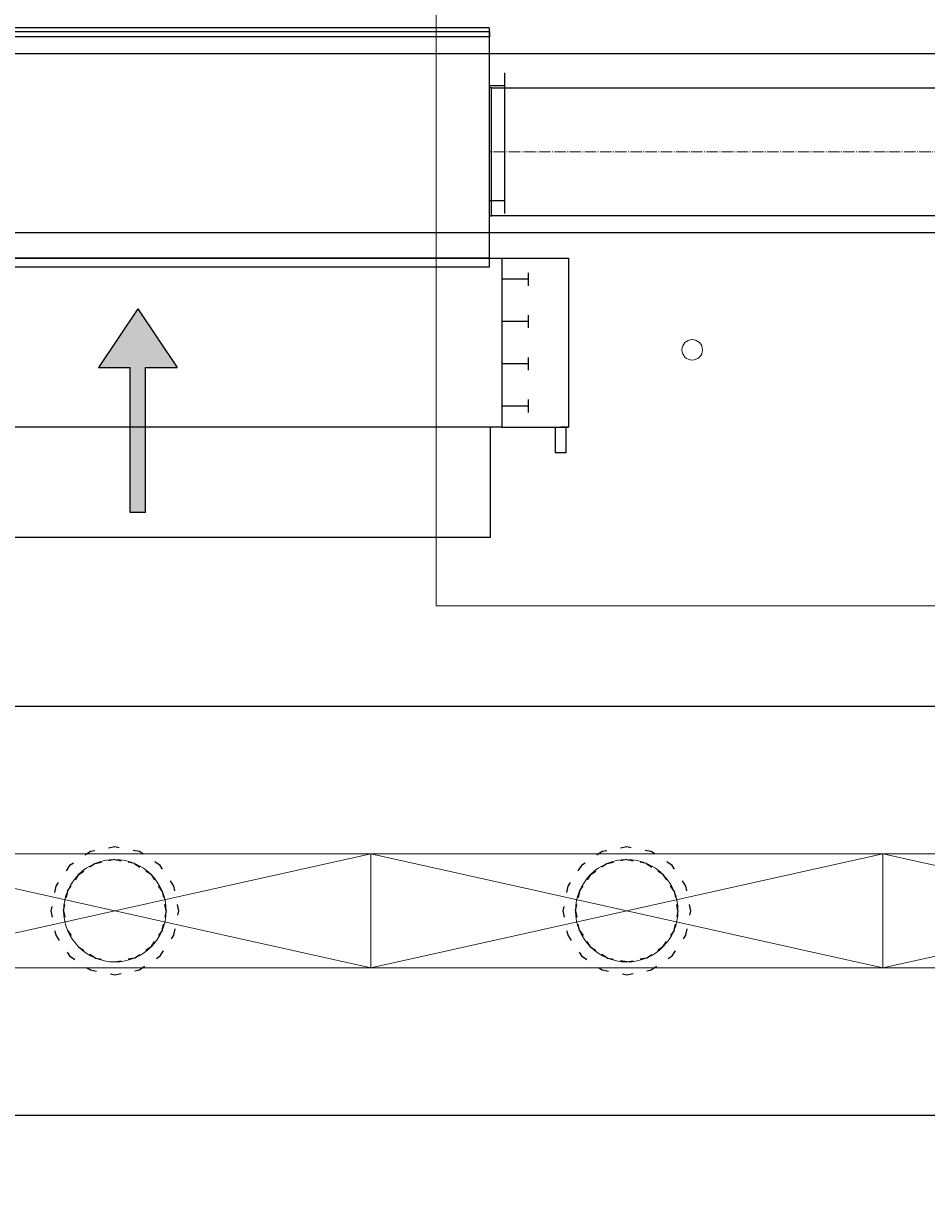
# Model space of a CAD drawing. Header units: centimetres. Extents: x -228435 to 46820, y -89367 to 152985.
# Tile 159 of 256: x -25746 to -23982, y 31453 to 33738. Entities that reach past the tile are written whole.
import ezdxf

# ---------------------------------------------------------------- set-up
doc = ezdxf.new("R2010")
doc.units = ezdxf.units.CM
doc.header["$LTSCALE"] = 50
doc.header["$PDMODE"] = 35
doc.header["$PDSIZE"] = 0.1
for name, pattern in [('CADVENT_CENTERLINE', [9.9, 7.4, -1, 0.5, -1]), ('CADVENT_HIDDEN', [0.8, 0.25, -0.55]), ('Kondygnacja  -0_5$0$HIDDEN', [9.525, 6.35, -3.175]), ('Kondygnacja  -0_5$0$HIDDEN2', [4.7625, 3.175, -1.5875])]:
    doc.linetypes.add(name, pattern=pattern)
doc.layers.get('0').update_dxf_attribs({"color": 8})
doc.layers.get('DEFPOINTS').update_dxf_attribs({"color": 8})
for name, color, linetype in [('01-103-Went PP_poziom-0_5$0$L_Nawiew', 250, 'Continuous'), ('bgde-nawiewEXP', 250, 'Continuous'), ('bgde-nawiewHIDDEN', 250, 'Continuous'), ('bgde-wywiewSOL', 5, 'Continuous'), ('Kondygnacja  -0_5$0$ARCH_KONSTR_POWYŻEJ RZUTU', 8, 'Kondygnacja  -0_5$0$HIDDEN'), ('Kondygnacja  -0_5$0$ARCH_KONSTR_POWYŻEJ RZUTU_IST', 8, 'Kondygnacja  -0_5$0$HIDDEN2')]:
    doc.layers.add(name, color=color, linetype=linetype)
for name, color, linetype, lineweight in [('bgde-nawiewCEN', 7, 'Continuous', 13), ('bgde_nawiewnik', 11, 'Continuous', 5), ('Kondygnacja  -0_5$0$ARCH_INFO_WYMIARY', 8, 'Continuous', 9), ('SU Lampy kwadratowe  -05$0$ARCH_SUFITY_PODWIESZANE', 8, 'Continuous', 9)]:
    doc.layers.add(name, color=color, linetype=linetype, lineweight=lineweight)
doc.styles.add('Kondygnacja  -0_5$0$Romans', font='Romans.shx', dxfattribs={"width": 0.7})
doc.dimstyles.new('Kondygnacja  -0_5$0$Wymiary 1-100', dxfattribs={"dimtxt": 12, "dimasz": 10, "dimexe": 5, "dimexo": 0, "dimgap": 4, "dimtad": 1, "dimrnd": 0.5, "dimzin": 12, "dimdsep": 46, "dimtxsty": 'Kondygnacja  -0_5$0$Romans', "dimblk": 'Kondygnacja  -0_5$0$_Oblique', "dimcen": 10, "dimdle": 10, "dimclrt": 55, "dimazin": 0, "dimtfac": 1, "dimtmove": 1, "dimatfit": 3, "dimfxl": 8, "dimfxlon": 1, "dimtolj": 1, "dimtzin": 0, "dimarcsym": 0})

# ---------------------------------------------------------------- blocks, each defined once
blk = doc.blocks.new('SU Lampy kwadratowe  -05$0$moduł sufitu')
at = {"layer": 'SU Lampy kwadratowe  -05$0$ARCH_SUFITY_PODWIESZANE'}
blk.add_lwpolyline([(360, -60), (540, -60), (540, -240), (360, -240)], close=True, dxfattribs=at)
blk.add_circle((410, -190), 2, dxfattribs=at)
blk = doc.blocks.new('SU Lampy kwadratowe  -05')
at = {"layer": 'SU Lampy kwadratowe  -05$0$ARCH_SUFITY_PODWIESZANE'}
blk.add_blockref('SU Lampy kwadratowe  -05$0$moduł sufitu', (9260, 8000), dxfattribs=at)
blk = doc.blocks.new('Kondygnacja  -0_5$0$konstrukcja istniejąca -0.5')
at = {"layer": 'Kondygnacja  -0_5$0$ARCH_KONSTR_POWYŻEJ RZUTU_IST', "ltscale": 10, "elevation": 0}
for points in [[(8738, 7867.89), (9782, 7867.89)], [(9782, 7832.89), (8738, 7832.89)]]:
    blk.add_lwpolyline(points, dxfattribs=at)
blk = doc.blocks.new('Kondygnacja  -0_5$0$_Oblique')
at = {"color": 0, "linetype": 'ByBlock', "lineweight": -2}
blk.add_line((-0.5, -0.5), (0.5, 0.5), dxfattribs=at)
blk = doc.blocks.new('*D179')
at = {"layer": 'DEFPOINTS', "color": 0}
for p in [(-24020, 81900), (-25165.6, 12687.8), (-24020, 12492.9)]:
    blk.add_point(p, dxfattribs=at)
at = {"layer": 'Kondygnacja  -0_5$0$ARCH_INFO_WYMIARY', "color": 0, "lineweight": -2}
for p, q in [((-25165.6, 12500.9), (-25165.6, 12487.9)), ((-24020, 12500.9), (-24020, 12487.9)), ((-25175.6, 12492.9), (-24010, 12492.9))]:
    blk.add_line(p, q, dxfattribs=at)
at = {"layer": 'Kondygnacja  -0_5$0$ARCH_INFO_WYMIARY', "color": 0, "lineweight": -2, "xscale": 10, "yscale": 10, "zscale": 10, "rotation": 180}
blk.add_blockref('Kondygnacja  -0_5$0$_Oblique', (-25165.6, 12492.9), dxfattribs=at)
at = {"layer": 'Kondygnacja  -0_5$0$ARCH_INFO_WYMIARY', "color": 0, "lineweight": -2, "xscale": 10, "yscale": 10, "zscale": 10}
blk.add_blockref('Kondygnacja  -0_5$0$_Oblique', (-24020, 12492.9), dxfattribs=at)
at = {"layer": 'Kondygnacja  -0_5$0$ARCH_INFO_WYMIARY', "color": 55, "insert": (-24592.8, 12502.9), "char_height": 12, "attachment_point": 5, "style": 'Kondygnacja  -0_5$0$Romans'}
blk.add_mtext('\\A1;1145.5', dxfattribs=at)
blk = doc.blocks.new('*D212')
at = {"layer": 'DEFPOINTS', "color": 0}
for p in [(-30586.3, 81900), (-30681.1, 12489.5), (9064, 12489.5)]:
    blk.add_point(p, dxfattribs=at)
at = {"layer": 'Kondygnacja  -0_5$0$ARCH_INFO_WYMIARY', "color": 0, "lineweight": -2}
for p, q in [((-30673.1, 81900), (-30686.1, 81900)), ((-30681.1, 81910), (-30681.1, 12479.5)), ((-30673.1, 12489.5), (-30686.1, 12489.5))]:
    blk.add_line(p, q, dxfattribs=at)
at = {"layer": 'Kondygnacja  -0_5$0$ARCH_INFO_WYMIARY', "color": 0, "lineweight": -2, "xscale": 10, "yscale": 10, "zscale": 10}
for p, rotation in [((-30681.1, 81900), 90), ((-30681.1, 12489.5), 270)]:
    blk.add_blockref('Kondygnacja  -0_5$0$_Oblique', p, dxfattribs=dict(at, rotation=rotation))
at = {"layer": 'Kondygnacja  -0_5$0$ARCH_INFO_WYMIARY', "color": 55, "insert": (-30691.1, 47194.8), "char_height": 12, "attachment_point": 5, "rotation": 90, "style": 'Kondygnacja  -0_5$0$Romans'}
blk.add_mtext('\\A1;69410.5', dxfattribs=at)
blk = doc.blocks.new('*D218')
at = {"layer": 'DEFPOINTS', "color": 0}
for p in [(-29180, 78695), (-24020, 12369.5), (-24020, 12070.3)]:
    blk.add_point(p, dxfattribs=at)
at = {"layer": 'Kondygnacja  -0_5$0$ARCH_INFO_WYMIARY', "color": 0, "lineweight": -2}
for p, q in [((-29190, 12070.3), (-24010, 12070.3)), ((-29180, 12078.3), (-29180, 12065.3)), ((-24020, 12078.3), (-24020, 12065.3))]:
    blk.add_line(p, q, dxfattribs=at)
at = {"layer": 'Kondygnacja  -0_5$0$ARCH_INFO_WYMIARY', "color": 0, "lineweight": -2, "xscale": 10, "yscale": 10, "zscale": 10, "rotation": 180}
blk.add_blockref('Kondygnacja  -0_5$0$_Oblique', (-29180, 12070.3), dxfattribs=at)
at = {"layer": 'Kondygnacja  -0_5$0$ARCH_INFO_WYMIARY', "color": 0, "lineweight": -2, "xscale": 10, "yscale": 10, "zscale": 10}
blk.add_blockref('Kondygnacja  -0_5$0$_Oblique', (-24020, 12070.3), dxfattribs=at)
at = {"layer": 'Kondygnacja  -0_5$0$ARCH_INFO_WYMIARY', "color": 55, "insert": (-26600, 12080.3), "char_height": 12, "attachment_point": 5, "style": 'Kondygnacja  -0_5$0$Romans'}
blk.add_mtext('\\A1;5160', dxfattribs=at)
blk = doc.blocks.new('A$C5B3E7367')
at = {"layer": '01-103-Went PP_poziom-0_5$0$L_Nawiew'}
h = blk.add_hatch(color=256, dxfattribs=at)
h.paths.add_polyline_path([(215, 704), (215, 674), (331.7, 674), (331.7, 612.1), (445.9, 689), (331.7, 765.9), (331.7, 704)])
h.paths.add_polyline_path([(48.3, 704), (48.3, 674), (215, 674), (215, 704)])
for p, q in [((215, 1525), (165, 1525)), ((165, 1525), (165, 1505)), ((215, 1400), (215, 1530)), ((545, 1530), (215, 1530)), ((215, 1530), (215, 1515)), ((545, 1400), (545, 1530)), ((165, 1505), (215, 1505)), ((243.8, 1452), (268.8, 1452)), ((256.2, 1452), (256.2, 1400)), ((326.2, 1452), (351.2, 1452)), ((338.8, 1452), (338.8, 1400)), ((408.8, 1452), (433.8, 1452)), ((421.2, 1452), (421.2, 1400)), ((491.2, 1452), (516.2, 1452)), ((503.8, 1452), (503.8, 1400)), ((545, 1400), (215, 1400)), ((215, 1400), (215, 1378)), ((545, 0), (545, 1400)), ((0, 1378), (215, 1378)), ((0, 0), (0, 1378)), ((215, 1378), (215, 0)), ((445.9, 689), (331.7, 765.9)), ((331.7, 704), (331.7, 765.9)), ((48.3, 704), (331.7, 704)), ((48.3, 704), (48.3, 674)), ((445.9, 689), (331.7, 612.1)), ((48.3, 674), (331.7, 674)), ((331.7, 612.1), (331.7, 674)), ((215, 0), (0, 0)), ((215, 0), (545, 0))]:
    blk.add_line(p, q, dxfattribs=at)
blk = doc.blocks.new('A$C53CA46B8')
at = {"layer": 'bgde-wywiewSOL'}
for p, q in [((112.9, 511.1), (-162.1, 511.1)), ((-137.1, 481.1), (-137.1, 511.1)), ((87.9, 481.1), (87.9, 511.1)), ((200.4, 481.1), (-249.6, 481.1)), ((-249.6, 481.1), (-249.6, -878.9)), ((200.4, 481.1), (200.4, -878.9)), ((200.4, -878.9), (-249.6, -878.9)), ((-137.1, -878.9), (-137.1, -908.9)), ((87.9, -878.9), (87.9, -908.9)), ((112.9, -908.9), (-162.1, -908.9))]:
    blk.add_line(p, q, dxfattribs=at)
at = {"layer": '01-103-Went PP_poziom-0_5$0$L_Nawiew'}
blk.add_blockref('A$C5B3E7367', (-794.6, -893.9), dxfattribs=at)
blk = doc.blocks.new('A$C066D7839')
at = {"layer": 'bgde_nawiewnik'}
for p, q in [((-50, -11.15), (-50, 11.15)), ((-50, 11.15), (50, 11.15)), ((-50, -11.15), (50, 11.15)), ((50, -11.15), (-50, 11.15)), ((50, 11.15), (50, -11.15)), ((50, -11.15), (-50, -11.15))]:
    blk.add_line(p, q, dxfattribs=at)
blk.add_circle((0, 0), 10, dxfattribs=at)

msp = doc.modelspace()

# ---------------------------------------------------------------- linework, layer by layer
at = {"layer": 'bgde-nawiewCEN', "linetype": 'CADVENT_CENTERLINE', "ltscale": 0.06}
for p in [(-24835.979, 33487.069), (-23617.838, 33487.069)]:
    msp.add_line(p, (-24831.979, 33487.069), dxfattribs=at)
at = {"layer": 'bgde-nawiewEXP', "linetype": 'Continuous'}
for points in [[(-26195.979, 33262.069), (-24835.979, 33262.069), (-24835.979, 33712.069), (-26195.979, 33712.069), (-26195.979, 33722.069), (-24835.979, 33722.069), (-24835.979, 33712.069), (-26195.979, 33712.069)], [(-24831.979, 33362.069), (-24831.979, 33612.069), (-23617.838, 33612.069), (-23617.838, 33362.069)]]:
    msp.add_lwpolyline(points, close=True, dxfattribs=at)
for points in [[(-24835.979, 33362.069), (-24831.979, 33362.069), (-24831.979, 33612.069), (-24835.979, 33612.069)], [(-40588.801, 32403.941), (630.964, 32403.941), (630.964, 31603.941), (-40588.801, 31603.941)]]:
    msp.add_lwpolyline(points, dxfattribs=at)
at = {"layer": 'bgde-nawiewHIDDEN', "linetype": 'CADVENT_HIDDEN'}
for points in [[(-24835.979, 33362.069), (-24835.979, 33612.069)], [(-25606.106, 32096.347), (-25567.838, 32103.959), (-25529.57, 32096.347), (-25497.127, 32074.67)], [(-25667.838, 32003.959), (-25660.226, 32042.227), (-25638.549, 32074.67), (-25606.106, 32096.347)], [(-25606.106, 32096.347), (-25638.549, 32074.67)], [(-25497.127, 32074.67), (-25529.57, 32096.347)], [(-25497.127, 32074.67), (-25475.45, 32042.227), (-25467.838, 32003.959), (-25475.45, 31965.691), (-25497.127, 31933.248), (-25529.57, 31911.571)], [(-25667.838, 32003.959), (-25660.226, 31965.691), (-25638.549, 31933.248), (-25606.106, 31911.571)], [(-25606.106, 31911.571), (-25638.549, 31933.248)], [(-25529.57, 31911.571), (-25497.127, 31933.248)], [(-25606.106, 31911.571), (-25567.838, 31903.959), (-25529.57, 31911.571)], [(-25529.57, 31911.571), (-25567.838, 31903.959)]]:
    msp.add_lwpolyline(points, dxfattribs=at)
for points in [[(-25692.838, 32003.959), (-25683.323, 31956.123), (-25656.226, 31915.571), (-25615.674, 31888.474), (-25567.838, 31878.959), (-25520.003, 31888.474), (-25479.45, 31915.571), (-25452.353, 31956.123), (-25442.838, 32003.959), (-25452.353, 32051.794), (-25479.45, 32092.347), (-25520.003, 32119.444), (-25567.838, 32128.959), (-25615.674, 32119.444), (-25656.226, 32092.347), (-25683.323, 32051.794)], [(-25692.838, 32003.959), (-25683.323, 31956.123), (-25656.226, 31915.571), (-25615.674, 31888.474), (-25567.838, 31878.959), (-25520.003, 31888.474), (-25479.45, 31915.571), (-25452.353, 31956.123), (-25442.838, 32003.959), (-25452.353, 32051.794), (-25479.45, 32092.347), (-25520.003, 32119.444), (-25567.838, 32128.959), (-25615.674, 32119.444), (-25656.226, 32092.347), (-25683.323, 32051.794)], [(-24692.838, 32003.959), (-24683.323, 31956.123), (-24656.226, 31915.571), (-24615.674, 31888.474), (-24567.838, 31878.959), (-24520.003, 31888.474), (-24479.45, 31915.571), (-24452.353, 31956.123), (-24442.838, 32003.959), (-24452.353, 32051.794), (-24479.45, 32092.347), (-24520.003, 32119.444), (-24567.838, 32128.959), (-24615.674, 32119.444), (-24656.226, 32092.347), (-24683.323, 32051.794)], [(-24692.838, 32003.959), (-24683.323, 31956.123), (-24656.226, 31915.571), (-24615.674, 31888.474), (-24567.838, 31878.959), (-24520.003, 31888.474), (-24479.45, 31915.571), (-24452.353, 31956.123), (-24442.838, 32003.959), (-24452.353, 32051.794), (-24479.45, 32092.347), (-24520.003, 32119.444), (-24567.838, 32128.959), (-24615.674, 32119.444), (-24656.226, 32092.347), (-24683.323, 32051.794)], [(-25667.838, 32003.959), (-25660.226, 31965.691), (-25638.549, 31933.248), (-25606.106, 31911.571), (-25567.838, 31903.959), (-25529.57, 31911.571), (-25497.127, 31933.248), (-25475.45, 31965.691), (-25467.838, 32003.959), (-25475.45, 32042.227), (-25497.127, 32074.67), (-25529.57, 32096.347), (-25567.838, 32103.959), (-25606.106, 32096.347), (-25638.549, 32074.67), (-25660.226, 32042.227)], [(-24667.838, 32003.959), (-24660.226, 31965.691), (-24638.549, 31933.248), (-24606.106, 31911.571), (-24567.838, 31903.959), (-24529.57, 31911.571), (-24497.127, 31933.248), (-24475.45, 31965.691), (-24467.838, 32003.959), (-24475.45, 32042.227), (-24497.127, 32074.67), (-24529.57, 32096.347), (-24567.838, 32103.959), (-24606.106, 32096.347), (-24638.549, 32074.67), (-24660.226, 32042.227)], [(-24667.838, 32003.959), (-24660.226, 32042.227), (-24638.549, 32074.67), (-24606.106, 32096.347), (-24567.838, 32103.959), (-24529.57, 32096.347), (-24497.127, 32074.67), (-24475.45, 32042.227), (-24467.838, 32003.959), (-24475.45, 31965.691), (-24497.127, 31933.248), (-24529.57, 31911.571), (-24567.838, 31903.959), (-24606.106, 31911.571), (-24638.549, 31933.248), (-24660.226, 31965.691)]]:
    msp.add_lwpolyline(points, close=True, dxfattribs=at)
at = {"layer": 'bgde-nawiewHIDDEN'}
for points in [[(-25567.838, 32003.959), (-25567.838, 32003.959)], [(-24567.838, 32003.959), (-24567.838, 32003.959)]]:
    msp.add_lwpolyline(points, dxfattribs=at)

# ---------------------------------------------------------------- block references
at = {"layer": '01-103-Went PP_poziom-0_5$0$L_Nawiew', "xscale": -1, "rotation": 270}
msp.add_blockref('A$C53CA46B8', (-25317.949, 33528.749, 3110), dxfattribs=at)
at = {"layer": '01-103-Went PP_poziom-0_5$0$L_Nawiew', "xscale": 10, "yscale": 10, "zscale": 10}
for p in [(-25567.836, 32003.959, 987.119), (-24567.836, 32003.959, 987.119), (-23567.836, 32003.959, 987.119)]:
    msp.add_blockref('A$C066D7839', p, dxfattribs=at)
at = {"layer": 'Kondygnacja  -0_5$0$ARCH_KONSTR_POWYŻEJ RZUTU', "xscale": 10, "yscale": 10, "zscale": 10}
msp.add_blockref('Kondygnacja  -0_5$0$konstrukcja istniejąca -0.5', (-121140, -45000), dxfattribs=at)
at = {"layer": 'SU Lampy kwadratowe  -05$0$ARCH_SUFITY_PODWIESZANE', "xscale": 10, "yscale": 10, "zscale": 10}
msp.add_blockref('SU Lampy kwadratowe  -05', (-121140, -45000), dxfattribs=at)

# ---------------------------------------------------------------- dimensions: what is measured, and where the dimension line sits
at = {"layer": 'Kondygnacja  -0_5$0$ARCH_INFO_WYMIARY'}
dim = msp.add_linear_dim(base=(-30681.114, 12489.5), p1=(-30586.301, 81900), p2=(9064, 12489.5), angle=90, dimstyle='Kondygnacja  -0_5$0$Wymiary 1-100', dxfattribs=at)
dim.commit()
dim.dimension.update_dxf_attribs({"geometry": '*D212', "text_midpoint": (-30691.114, 47194.75)})
for base, p1, p2, picture, middle in [((-24020, 12492.917), (-25165.562, 12687.772), (-24020, 81900), '*D179', (-24592.781, 12502.917)), ((-24020, 12070.305), (-29180, 78695), (-24020, 12369.5), '*D218', (-26600, 12080.305))]:
    dim = msp.add_linear_dim(base=base, p1=p1, p2=p2, dimstyle='Kondygnacja  -0_5$0$Wymiary 1-100', dxfattribs=at)
    dim.commit()
    dim.dimension.update_dxf_attribs({"geometry": picture, "text_midpoint": middle})

doc.saveas('drawing.dxf')
